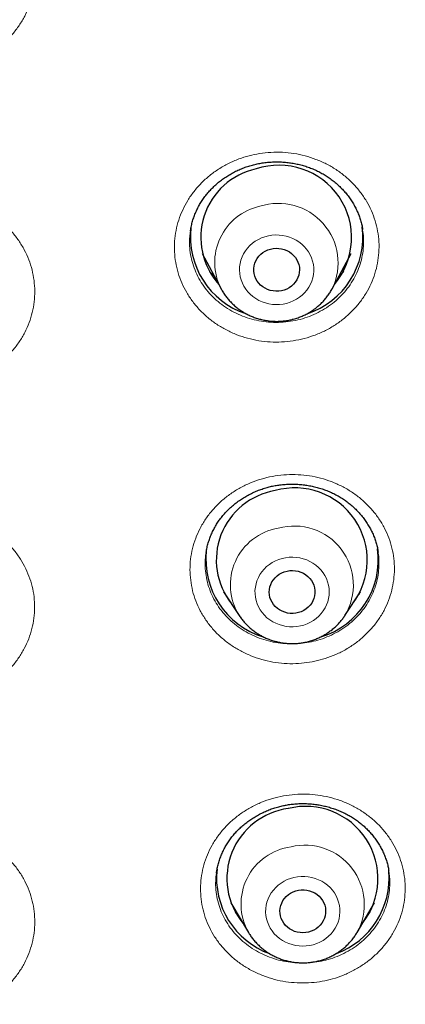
# Model space of a CAD drawing. Header units: millimetres. Extents: x 8 to 961, y 12 to 950.
# Tile 45 of 171: x 341.82 to 349.4, y 763.14 to 782.54. Entities that reach past the tile are written whole.
import ezdxf

# ---------------------------------------------------------------- set-up
doc = ezdxf.new("R2010")
doc.units = ezdxf.units.MM

msp = doc.modelspace()

# ---------------------------------------------------------------- linework, layer by layer
at = {"color": 7, "linetype": 'Continuous', "lineweight": 30}
for p, q in [((348.563, 778.393), (348.562, 778.402)), ((345.408, 777.929), (345.777, 777.238)), ((347.965, 777.238), (348.334, 777.929)), ((348.866, 772.049), (348.865, 772.052)), ((345.827, 771.269), (346.136, 770.799)), ((348.214, 770.799), (348.523, 771.269)), ((345.858, 771.222), (345.853, 771.226)), ((348.499, 771.229), (348.493, 771.223)), ((348.214, 770.799), (348.211, 770.794)), ((345.688, 765.75), (345.686, 765.727)), ((349.078, 765.762), (349.076, 765.776)), ((345.972, 765.143), (346.315, 764.56)), ((348.455, 764.56), (348.799, 765.143))]:
    msp.add_line(p, q, dxfattribs=at)
at = {"color": 252, "linetype": 'Continuous', "lineweight": 0}
for p, q in [((345.858, 771.221), (345.854, 771.225)), ((348.501, 771.232), (348.495, 771.225)), ((348.211, 770.794), (348.193, 770.768)), ((346.113, 764.904), (346.062, 764.954))]:
    msp.add_line(p, q, dxfattribs=at)
at = {"color": 252, "linetype": 'Continuous', "lineweight": 0, "flags": 128}
for points in [[(347.068, 776.949), (347.135, 776.97), (347.199, 776.997), (347.261, 777.03), (347.319, 777.068), (347.372, 777.111), (347.421, 777.159), (347.465, 777.211), (347.503, 777.267), (347.535, 777.326), (347.562, 777.387), (347.581, 777.451), (347.594, 777.516), (347.601, 777.582), (347.6, 777.648), (347.593, 777.714), (347.579, 777.779), (347.558, 777.843), (347.531, 777.904), (347.498, 777.963), (347.459, 778.018), (347.414, 778.069), (347.364, 778.116), (347.31, 778.159), (347.252, 778.196), (347.19, 778.228), (347.125, 778.254), (347.058, 778.274), (346.989, 778.288), (346.918, 778.295), (346.848, 778.296), (346.777, 778.291), (346.708, 778.279), (346.64, 778.261), (346.574, 778.238), (346.511, 778.208), (346.451, 778.172), (346.396, 778.132), (346.344, 778.086), (346.298, 778.036), (346.257, 777.982), (346.222, 777.925), (346.192, 777.864), (346.169, 777.802), (346.153, 777.737), (346.143, 777.671), (346.14, 777.605), (346.144, 777.539), (346.155, 777.473), (346.172, 777.409), (346.196, 777.347), (346.227, 777.287), (346.263, 777.23), (346.305, 777.177), (346.352, 777.127), (346.404, 777.082), (346.46, 777.043), (346.521, 777.008), (346.584, 776.979), (346.65, 776.956), (346.718, 776.939), (346.788, 776.928), (346.859, 776.924), (346.929, 776.926), (346.999, 776.935), (347.068, 776.949)], [(347.338, 770.595), (347.406, 770.613), (347.471, 770.637), (347.534, 770.667), (347.594, 770.702), (347.65, 770.743), (347.701, 770.788), (347.748, 770.838), (347.789, 770.892), (347.824, 770.949), (347.854, 771.01), (347.876, 771.072), (347.893, 771.137), (347.903, 771.203), (347.906, 771.269), (347.902, 771.335), (347.891, 771.401), (347.874, 771.465), (347.85, 771.527), (347.82, 771.587), (347.783, 771.644), (347.741, 771.698), (347.694, 771.747), (347.642, 771.792), (347.586, 771.832), (347.526, 771.866), (347.462, 771.895), (347.396, 771.918), (347.328, 771.935), (347.258, 771.946), (347.188, 771.95), (347.117, 771.948), (347.047, 771.94), (346.978, 771.925), (346.911, 771.904), (346.847, 771.877), (346.785, 771.845), (346.728, 771.807), (346.674, 771.764), (346.625, 771.716), (346.581, 771.664), (346.543, 771.608), (346.511, 771.549), (346.484, 771.487), (346.465, 771.424), (346.452, 771.359), (346.445, 771.293), (346.446, 771.226), (346.453, 771.16), (346.467, 771.095), (346.488, 771.032), (346.515, 770.971), (346.548, 770.912), (346.587, 770.857), (346.632, 770.805), (346.681, 770.758), (346.736, 770.716), (346.794, 770.679), (346.856, 770.647), (346.921, 770.621), (346.988, 770.601), (347.057, 770.587), (347.127, 770.579), (347.198, 770.578), (347.268, 770.583), (347.338, 770.595)], [(347.523, 764.301), (347.592, 764.317), (347.659, 764.339), (347.723, 764.367), (347.784, 764.4), (347.841, 764.439), (347.894, 764.483), (347.942, 764.531), (347.985, 764.584), (348.022, 764.64), (348.054, 764.699), (348.079, 764.761), (348.098, 764.825), (348.11, 764.891), (348.115, 764.957), (348.114, 765.023), (348.105, 765.089), (348.09, 765.154), (348.069, 765.217), (348.041, 765.278), (348.007, 765.336), (347.967, 765.391), (347.921, 765.441), (347.871, 765.488), (347.816, 765.53), (347.757, 765.566), (347.695, 765.597), (347.63, 765.622), (347.562, 765.641), (347.493, 765.654), (347.423, 765.661), (347.352, 765.661), (347.282, 765.655), (347.212, 765.642), (347.145, 765.624), (347.079, 765.599), (347.017, 765.568), (346.957, 765.532), (346.902, 765.49), (346.852, 765.444), (346.806, 765.394), (346.766, 765.339), (346.731, 765.281), (346.703, 765.221), (346.681, 765.158), (346.665, 765.093), (346.657, 765.027), (346.655, 764.961), (346.66, 764.895), (346.671, 764.829), (346.69, 764.765), (346.715, 764.703), (346.746, 764.644), (346.783, 764.587), (346.825, 764.534), (346.873, 764.486), (346.926, 764.441), (346.983, 764.402), (347.044, 764.369), (347.108, 764.34), (347.174, 764.318), (347.243, 764.302), (347.312, 764.292), (347.383, 764.289), (347.453, 764.292), (347.523, 764.301)]]:
    msp.add_lwpolyline(points, dxfattribs=at)
at = {"color": 7, "linetype": 'Continuous', "lineweight": 30, "flags": 128}
for points in [[(346.749, 778.017), (346.804, 778.028), (346.859, 778.033), (346.914, 778.031), (346.969, 778.023), (347.022, 778.009), (347.073, 777.988), (347.121, 777.962), (347.165, 777.93), (347.205, 777.894), (347.239, 777.853), (347.268, 777.809), (347.291, 777.761), (347.308, 777.712), (347.318, 777.661), (347.321, 777.609), (347.317, 777.557), (347.307, 777.505), (347.29, 777.456), (347.266, 777.409), (347.237, 777.365), (347.202, 777.324), (347.162, 777.288), (347.118, 777.257), (347.07, 777.231), (347.019, 777.211), (346.965, 777.197), (346.911, 777.189), (346.855, 777.188), (346.8, 777.193), (346.746, 777.204), (346.694, 777.222), (346.644, 777.245), (346.598, 777.274), (346.556, 777.308), (346.519, 777.346), (346.487, 777.389), (346.461, 777.435), (346.441, 777.484), (346.428, 777.534), (346.422, 777.586), (346.422, 777.638), (346.429, 777.69), (346.443, 777.74), (346.463, 777.789), (346.489, 777.834), (346.521, 777.877), (346.559, 777.915), (346.601, 777.949), (346.647, 777.977), (346.697, 778), (346.749, 778.017)], [(347.075, 771.676), (347.13, 771.685), (347.185, 771.687), (347.24, 771.683), (347.294, 771.672), (347.347, 771.655), (347.397, 771.632), (347.443, 771.604), (347.485, 771.57), (347.523, 771.532), (347.556, 771.49), (347.582, 771.444), (347.603, 771.396), (347.617, 771.345), (347.624, 771.294), (347.624, 771.242), (347.618, 771.19), (347.605, 771.139), (347.586, 771.091), (347.56, 771.045), (347.528, 771.002), (347.491, 770.963), (347.449, 770.929), (347.404, 770.9), (347.354, 770.876), (347.302, 770.858), (347.248, 770.847), (347.193, 770.842), (347.138, 770.843), (347.083, 770.85), (347.029, 770.864), (346.978, 770.884), (346.93, 770.91), (346.885, 770.941), (346.845, 770.977), (346.81, 771.017), (346.781, 771.061), (346.757, 771.108), (346.74, 771.157), (346.729, 771.208), (346.725, 771.26), (346.728, 771.312), (346.738, 771.364), (346.754, 771.413), (346.777, 771.461), (346.806, 771.505), (346.84, 771.546), (346.879, 771.583), (346.923, 771.615), (346.971, 771.641), (347.022, 771.662), (347.075, 771.676)], [(347.3, 765.391), (347.355, 765.397), (347.41, 765.398), (347.465, 765.391), (347.519, 765.379), (347.571, 765.361), (347.62, 765.336), (347.665, 765.306), (347.706, 765.271), (347.743, 765.232), (347.774, 765.189), (347.799, 765.142), (347.817, 765.093), (347.829, 765.043), (347.835, 764.991), (347.833, 764.939), (347.825, 764.887), (347.81, 764.837), (347.789, 764.789), (347.762, 764.744), (347.728, 764.702), (347.69, 764.664), (347.647, 764.632), (347.6, 764.604), (347.55, 764.582), (347.497, 764.566), (347.443, 764.556), (347.388, 764.553), (347.332, 764.555), (347.278, 764.565), (347.225, 764.58), (347.174, 764.602), (347.127, 764.629), (347.084, 764.661), (347.045, 764.698), (347.011, 764.74), (346.983, 764.785), (346.962, 764.833), (346.946, 764.883), (346.937, 764.934), (346.935, 764.986), (346.94, 765.038), (346.952, 765.089), (346.97, 765.138), (346.994, 765.185), (347.024, 765.228), (347.06, 765.268), (347.101, 765.303), (347.146, 765.334), (347.195, 765.359), (347.246, 765.378), (347.3, 765.391)]]:
    msp.add_lwpolyline(points, dxfattribs=at)
at = {"color": 7, "linetype": 'Continuous', "lineweight": 30}
for centre, radius, start, end in [((346.762, 778.246), 1.383, 102.3532, 221.8543), ((346.919, 778.243), 1.427, 319.8244, 108.5129), ((346.767, 778.259), 1.593, 173.2858, 251.7387), ((346.975, 778.258), 1.592, 288.1031, 7.2066), ((347.072, 771.892), 1.388, 99.5812, 218.477), ((347.228, 771.888), 1.426, 322.8917, 105.7166), ((347.073, 771.906), 1.595, 173.6696, 252.8925), ((347.278, 771.905), 1.594, 286.8579, 7.6227), ((347.283, 765.621), 1.39, 97.5313, 219.4074), ((347.442, 765.618), 1.423, 321.8594, 103.8474), ((347.275, 765.632), 1.587, 173.6613, 249.9687), ((347.493, 765.634), 1.59, 290.429, 4.8664)]:
    msp.add_arc(centre, radius, start, end, dxfattribs=at)
at = {"color": 252, "linetype": 'Continuous', "lineweight": 0}
for centre, radius, start, end in [((346.787, 777.754), 1.134, 102.5578, 207.1406), ((346.904, 777.744), 1.175, 334.579, 108.0395), ((347.094, 771.405), 1.133, 99.674, 212.4299), ((347.215, 771.399), 1.165, 328.9755, 105.5287), ((347.308, 765.117), 1.138, 97.7859, 209.3781), ((347.429, 765.112), 1.166, 331.7571, 103.6396)]:
    msp.add_arc(centre, radius, start, end, dxfattribs=at)
for points, knots in [([(340.099, 781.542), (340.024, 781.544), (339.873, 781.549), (339.65, 781.586), (339.432, 781.643), (339.223, 781.725), (339.025, 781.827), (338.84, 781.949), (338.672, 782.09), (338.521, 782.247), (338.39, 782.42), (338.281, 782.605), (338.195, 782.8), (338.132, 783.003), (338.095, 783.211), (338.083, 783.422), (338.096, 783.633), (338.135, 783.841), (338.199, 784.044), (338.286, 784.239), (338.397, 784.423), (338.529, 784.595), (338.681, 784.752), (338.85, 784.891), (339.036, 785.012), (339.235, 785.114), (339.445, 785.193), (339.663, 785.25), (339.882, 785.284), (340.098, 785.294), (340.315, 785.284), (340.534, 785.251), (340.752, 785.194), (340.962, 785.114), (341.161, 785.013), (341.346, 784.892), (341.516, 784.753), (341.668, 784.596), (341.8, 784.424), (341.911, 784.24), (341.998, 784.046), (342.062, 783.843), (342.101, 783.635), (342.115, 783.424), (342.103, 783.213), (342.066, 783.005), (342.004, 782.802), (341.918, 782.607), (341.809, 782.421), (341.678, 782.249), (341.527, 782.091), (341.359, 781.95), (341.174, 781.828), (340.976, 781.725), (340.767, 781.644), (340.549, 781.586), (340.325, 781.549), (340.174, 781.544), (340.099, 781.542)], [0, 0, 0, 0, 0.017856, 0.0357691, 0.053625, 0.0714971, 0.0894265, 0.107299, 0.1251734, 0.1431055, 0.1609804, 0.1788604, 0.1967968, 0.2146764, 0.2325599, 0.2505016, 0.2683845, 0.2862708, 0.3042132, 0.3220996, 0.3399844, 0.3579261, 0.3758111, 0.3936928, 0.4116312, 0.4295124, 0.4473889, 0.4653229, 0.4831994, 0.4999469, 0.5166941, 0.534568, 0.5524987, 0.5703724, 0.5882459, 0.6061764, 0.6240497, 0.6419265, 0.6598599, 0.6777361, 0.6956168, 0.7135554, 0.7314363, 0.7493204, 0.7672624, 0.7851474, 0.8030336, 0.820976, 0.8388621, 0.8567463, 0.8746876, 0.8925714, 0.910451, 0.9283879, 0.946268, 0.9641598, 0.9821084, 1, 1, 1, 1]), ([(347.415, 776.257), (347.342, 776.24), (347.196, 776.206), (346.97, 776.185), (346.744, 776.185), (346.519, 776.21), (346.299, 776.258), (346.085, 776.328), (345.882, 776.421), (345.691, 776.534), (345.515, 776.665), (345.357, 776.815), (345.217, 776.981), (345.098, 777.16), (345.002, 777.35), (344.929, 777.55), (344.881, 777.756), (344.858, 777.965), (344.86, 778.176), (344.888, 778.385), (344.941, 778.59), (345.019, 778.789), (345.119, 778.978), (345.242, 779.155), (345.386, 779.319), (345.548, 779.466), (345.728, 779.596), (345.921, 779.706), (346.122, 779.794), (346.328, 779.859), (346.539, 779.904), (346.76, 779.927), (346.986, 779.928), (347.211, 779.905), (347.432, 779.858), (347.646, 779.789), (347.85, 779.699), (348.042, 779.587), (348.219, 779.456), (348.379, 779.307), (348.52, 779.142), (348.64, 778.964), (348.738, 778.774), (348.812, 778.576), (348.862, 778.37), (348.887, 778.161), (348.886, 777.95), (348.859, 777.74), (348.808, 777.535), (348.732, 777.336), (348.633, 777.146), (348.511, 776.968), (348.369, 776.804), (348.207, 776.655), (348.029, 776.524), (347.836, 776.413), (347.632, 776.321), (347.487, 776.278), (347.415, 776.257)], [0, 0, 0, 0, 0.017846, 0.035748, 0.053593, 0.07146, 0.089383, 0.10725, 0.125121, 0.14305, 0.160922, 0.178802, 0.196739, 0.214619, 0.232507, 0.250453, 0.26834, 0.286232, 0.304181, 0.322072, 0.339963, 0.35791, 0.3758, 0.393684, 0.411625, 0.429508, 0.447382, 0.465314, 0.483189, 0.499929, 0.516668, 0.534538, 0.552464, 0.570333, 0.588202, 0.606128, 0.623997, 0.641871, 0.659802, 0.677677, 0.695559, 0.713499, 0.731381, 0.749272, 0.767218, 0.785108, 0.803, 0.820949, 0.838841, 0.856729, 0.874675, 0.892563, 0.910444, 0.928382, 0.946262, 0.964156, 0.982107, 1, 1, 1, 1]), ([(340.099, 775.312), (340.024, 775.314), (339.873, 775.319), (339.65, 775.355), (339.432, 775.413), (339.223, 775.494), (339.025, 775.596), (338.84, 775.717), (338.671, 775.858), (338.521, 776.015), (338.39, 776.187), (338.28, 776.371), (338.194, 776.566), (338.131, 776.768), (338.094, 776.976), (338.082, 777.186), (338.095, 777.397), (338.134, 777.604), (338.198, 777.807), (338.285, 778.001), (338.396, 778.185), (338.528, 778.356), (338.68, 778.513), (338.85, 778.652), (339.035, 778.773), (339.234, 778.874), (339.444, 778.953), (339.663, 779.01), (339.882, 779.044), (340.098, 779.054), (340.315, 779.044), (340.533, 779.011), (340.752, 778.954), (340.962, 778.875), (341.161, 778.774), (341.346, 778.653), (341.516, 778.514), (341.668, 778.358), (341.8, 778.187), (341.911, 778.004), (341.999, 777.809), (342.063, 777.607), (342.102, 777.4), (342.116, 777.19), (342.104, 776.979), (342.067, 776.771), (342.005, 776.569), (341.919, 776.374), (341.81, 776.189), (341.679, 776.017), (341.528, 775.86), (341.36, 775.719), (341.175, 775.597), (340.977, 775.495), (340.767, 775.413), (340.549, 775.355), (340.325, 775.319), (340.174, 775.314), (340.099, 775.312)], [0, 0, 0, 0, 0.017845, 0.035748, 0.053593, 0.07146, 0.089383, 0.10725, 0.125121, 0.14305, 0.160922, 0.178802, 0.196739, 0.214619, 0.232507, 0.250452, 0.26834, 0.286232, 0.304181, 0.322072, 0.339962, 0.35791, 0.3758, 0.393683, 0.411624, 0.429507, 0.447382, 0.465314, 0.483189, 0.499928, 0.516668, 0.534538, 0.552463, 0.570333, 0.588202, 0.606127, 0.623997, 0.641871, 0.659802, 0.677676, 0.695559, 0.713499, 0.731381, 0.749271, 0.767219, 0.785108, 0.802999, 0.820948, 0.83884, 0.856729, 0.874675, 0.892563, 0.910444, 0.928382, 0.946262, 0.964156, 0.982107, 1, 1, 1, 1]), ([(345.177, 778.38), (345.171, 778.341), (345.156, 778.243), (345.156, 778.083), (345.175, 777.905), (345.217, 777.731), (345.279, 777.561), (345.36, 777.4), (345.462, 777.248), (345.581, 777.107), (345.716, 776.98), (345.865, 776.868), (346.028, 776.772), (346.201, 776.694), (346.382, 776.634), (346.57, 776.594), (346.761, 776.573), (346.953, 776.573), (347.145, 776.591), (347.27, 776.62), (347.332, 776.634)], [0, 0, 0, 0, 0.037718, 0.094515, 0.151134, 0.207736, 0.264514, 0.321114, 0.377686, 0.434433, 0.491003, 0.547538, 0.604251, 0.660786, 0.717297, 0.773987, 0.830498, 0.886939, 0.94356, 1, 1, 1, 1]), ([(347.332, 776.634), (347.332, 776.634), (347.394, 776.651), (347.516, 776.69), (347.69, 776.767), (347.854, 776.861), (348.006, 776.973), (348.143, 777.099), (348.264, 777.238), (348.367, 777.39), (348.452, 777.551), (348.517, 777.72), (348.56, 777.894), (348.582, 778.072), (348.585, 778.239), (348.57, 778.346), (348.563, 778.393)], [0, 0, 0, 0, 0.000279, 0.078234, 0.156438, 0.234394, 0.312372, 0.390599, 0.468574, 0.546606, 0.624884, 0.702914, 0.780975, 0.859279, 0.937333, 1, 1, 1, 1]), ([(345.643, 777.488), (345.634, 777.496), (345.601, 777.522), (345.573, 777.552), (345.553, 777.573)], [0, 0, 0, 0, 0.297528, 1, 1, 1, 1]), ([(348.191, 777.576), (348.175, 777.559), (348.146, 777.529), (348.114, 777.503), (348.1, 777.491)], [0, 0, 0, 0, 0.561353, 1, 1, 1, 1]), ([(346.729, 773.53), (346.73, 773.53), (346.804, 773.545), (346.953, 773.569), (347.179, 773.581), (347.405, 773.57), (347.628, 773.535), (347.845, 773.478), (348.054, 773.398), (348.252, 773.297), (348.436, 773.176), (348.605, 773.036), (348.755, 772.88), (348.886, 772.709), (348.995, 772.525), (349.081, 772.331), (349.143, 772.13), (349.18, 771.923), (349.192, 771.713), (349.178, 771.503), (349.139, 771.296), (349.075, 771.095), (348.987, 770.901), (348.877, 770.717), (348.744, 770.547), (348.592, 770.391), (348.422, 770.251), (348.236, 770.131), (348.037, 770.03), (347.832, 769.952), (347.624, 769.897), (347.41, 769.862), (347.189, 769.848), (346.963, 769.858), (346.74, 769.891), (346.522, 769.948), (346.313, 770.026), (346.114, 770.126), (345.929, 770.246), (345.759, 770.384), (345.607, 770.539), (345.476, 770.71), (345.365, 770.892), (345.277, 771.086), (345.214, 771.287), (345.176, 771.494), (345.162, 771.703), (345.174, 771.913), (345.212, 772.12), (345.274, 772.322), (345.36, 772.517), (345.47, 772.701), (345.6, 772.873), (345.751, 773.03), (345.92, 773.17), (346.105, 773.292), (346.303, 773.394), (346.511, 773.476), (346.657, 773.512), (346.729, 773.53)], [0, 0, 0, 0, 0.000115, 0.017974, 0.03589, 0.053749, 0.071608, 0.089524, 0.107383, 0.125251, 0.143175, 0.161043, 0.178923, 0.196861, 0.214742, 0.232636, 0.250585, 0.268479, 0.286379, 0.304336, 0.322235, 0.340133, 0.358086, 0.375983, 0.39387, 0.411813, 0.429699, 0.447571, 0.4655, 0.483373, 0.500102, 0.516832, 0.534695, 0.552616, 0.570479, 0.588342, 0.606262, 0.624125, 0.641996, 0.659924, 0.677796, 0.695681, 0.713623, 0.731508, 0.749405, 0.767358, 0.785254, 0.803154, 0.821111, 0.839011, 0.856905, 0.874856, 0.89275, 0.910632, 0.928571, 0.946453, 0.964283, 0.98217, 1, 1, 1, 1]), ([(340.099, 772.827), (340.099, 772.827), (340.175, 772.827), (340.326, 772.819), (340.549, 772.784), (340.767, 772.726), (340.976, 772.645), (341.173, 772.544), (341.358, 772.422), (341.526, 772.282), (341.677, 772.126), (341.808, 771.955), (341.916, 771.771), (342.002, 771.577), (342.065, 771.375), (342.102, 771.168), (342.114, 770.959), (342.1, 770.749), (342.061, 770.543), (341.998, 770.341), (341.91, 770.148), (341.799, 769.964), (341.667, 769.794), (341.515, 769.638), (341.345, 769.499), (341.16, 769.379), (340.961, 769.279), (340.751, 769.2), (340.533, 769.143), (340.314, 769.11), (340.098, 769.1), (339.881, 769.111), (339.663, 769.144), (339.445, 769.201), (339.235, 769.279), (339.037, 769.38), (338.851, 769.5), (338.682, 769.639), (338.53, 769.795), (338.398, 769.965), (338.288, 770.148), (338.2, 770.341), (338.137, 770.543), (338.097, 770.749), (338.084, 770.959), (338.096, 771.168), (338.133, 771.375), (338.196, 771.577), (338.282, 771.771), (338.391, 771.955), (338.522, 772.126), (338.673, 772.283), (338.841, 772.423), (339.026, 772.545), (339.224, 772.646), (339.433, 772.727), (339.651, 772.784), (339.873, 772.821), (340.024, 772.825), (340.099, 772.827)], [0, 0, 0, 0, 0.000114, 0.017974, 0.03589, 0.05375, 0.071608, 0.089524, 0.107383, 0.125251, 0.143175, 0.161042, 0.178923, 0.196861, 0.214742, 0.232635, 0.250586, 0.26848, 0.286379, 0.304336, 0.322235, 0.340133, 0.358087, 0.375983, 0.393869, 0.411813, 0.429699, 0.447571, 0.4655, 0.483372, 0.500102, 0.516832, 0.534695, 0.552615, 0.570479, 0.588342, 0.606262, 0.624125, 0.641995, 0.659924, 0.677796, 0.695681, 0.713622, 0.731507, 0.749404, 0.767357, 0.785254, 0.803154, 0.821111, 0.83901, 0.856905, 0.874856, 0.89275, 0.910632, 0.928571, 0.946453, 0.964283, 0.98217, 1, 1, 1, 1]), ([(345.483, 772.04), (345.48, 772.023), (345.466, 771.948), (345.461, 771.811), (345.472, 771.634), (345.505, 771.458), (345.559, 771.288), (345.634, 771.124), (345.727, 770.969), (345.839, 770.824), (345.969, 770.693), (346.113, 770.576), (346.27, 770.474), (346.439, 770.39), (346.618, 770.323), (346.803, 770.275), (346.993, 770.247), (347.185, 770.239), (347.373, 770.251), (347.554, 770.28), (347.732, 770.327), (347.906, 770.394), (348.075, 770.479), (348.233, 770.581), (348.378, 770.7), (348.507, 770.832), (348.62, 770.977), (348.714, 771.133), (348.789, 771.297), (348.843, 771.468), (348.876, 771.644), (348.887, 771.822), (348.883, 771.958), (348.869, 772.032), (348.866, 772.049)], [0, 0, 0, 0, 0.00958, 0.042441, 0.075294, 0.108251, 0.141102, 0.173928, 0.206861, 0.239687, 0.272483, 0.305383, 0.338178, 0.370951, 0.403829, 0.436603, 0.469374, 0.502249, 0.535019, 0.565709, 0.596398, 0.629185, 0.662075, 0.694862, 0.727678, 0.7606, 0.793416, 0.826259, 0.859204, 0.892046, 0.924901, 0.95786, 0.990712, 1, 1, 1, 1]), ([(347.006, 767.248), (347.006, 767.248), (347.081, 767.261), (347.231, 767.28), (347.458, 767.285), (347.683, 767.267), (347.905, 767.225), (348.12, 767.161), (348.327, 767.075), (348.521, 766.967), (348.701, 766.841), (348.864, 766.697), (349.009, 766.536), (349.133, 766.361), (349.236, 766.175), (349.315, 765.979), (349.369, 765.775), (349.399, 765.568), (349.403, 765.358), (349.382, 765.149), (349.335, 764.944), (349.264, 764.745), (349.169, 764.554), (349.051, 764.374), (348.912, 764.208), (348.754, 764.057), (348.579, 763.923), (348.389, 763.809), (348.186, 763.714), (347.978, 763.643), (347.767, 763.594), (347.552, 763.566), (347.331, 763.56), (347.105, 763.577), (346.883, 763.617), (346.667, 763.68), (346.46, 763.765), (346.265, 763.87), (346.084, 763.996), (345.92, 764.139), (345.773, 764.299), (345.648, 764.473), (345.544, 764.659), (345.463, 764.854), (345.407, 765.057), (345.376, 765.265), (345.37, 765.474), (345.39, 765.683), (345.435, 765.889), (345.505, 766.089), (345.598, 766.28), (345.715, 766.46), (345.852, 766.628), (346.009, 766.78), (346.183, 766.914), (346.372, 767.03), (346.574, 767.125), (346.786, 767.201), (346.932, 767.232), (347.006, 767.248)], [0, 0, 0, 0, 0.000143, 0.017993, 0.0359, 0.053751, 0.0716, 0.089507, 0.107356, 0.125218, 0.143137, 0.161, 0.178881, 0.19682, 0.214702, 0.232602, 0.250559, 0.268459, 0.286368, 0.304336, 0.322245, 0.340151, 0.358113, 0.376018, 0.393907, 0.411854, 0.429744, 0.447612, 0.465539, 0.483408, 0.500125, 0.516842, 0.534698, 0.552611, 0.570467, 0.588323, 0.606235, 0.624091, 0.641959, 0.659883, 0.677751, 0.695639, 0.713584, 0.731472, 0.749377, 0.767339, 0.785243, 0.803153, 0.821119, 0.839029, 0.85693, 0.874889, 0.89279, 0.910673, 0.928613, 0.946497, 0.964312, 0.982185, 1, 1, 1, 1]), ([(340.099, 766.628), (340.1, 766.628), (340.175, 766.628), (340.327, 766.62), (340.55, 766.584), (340.768, 766.526), (340.977, 766.446), (341.175, 766.344), (341.36, 766.223), (341.528, 766.084), (341.679, 765.927), (341.81, 765.757), (341.919, 765.573), (342.005, 765.38), (342.068, 765.178), (342.105, 764.972), (342.117, 764.762), (342.103, 764.553), (342.064, 764.347), (342, 764.146), (341.913, 763.952), (341.802, 763.769), (341.669, 763.599), (341.517, 763.443), (341.347, 763.305), (341.161, 763.185), (340.962, 763.085), (340.751, 763.006), (340.533, 762.95), (340.314, 762.917), (340.097, 762.906), (339.881, 762.917), (339.662, 762.95), (339.444, 763.007), (339.234, 763.086), (339.035, 763.186), (338.85, 763.306), (338.68, 763.444), (338.528, 763.6), (338.396, 763.77), (338.285, 763.952), (338.198, 764.145), (338.134, 764.346), (338.095, 764.553), (338.081, 764.762), (338.093, 764.971), (338.13, 765.178), (338.193, 765.379), (338.279, 765.573), (338.388, 765.757), (338.52, 765.928), (338.671, 766.084), (338.84, 766.224), (339.025, 766.346), (339.223, 766.447), (339.433, 766.527), (339.65, 766.585), (339.873, 766.621), (340.024, 766.625), (340.099, 766.628)], [0, 0, 0, 0, 0.000143, 0.017993, 0.0359, 0.05375, 0.0716, 0.089507, 0.107357, 0.125218, 0.143137, 0.160999, 0.178881, 0.19682, 0.214701, 0.232602, 0.250559, 0.268459, 0.286369, 0.304335, 0.322245, 0.34015, 0.358113, 0.376018, 0.393907, 0.411854, 0.429743, 0.447612, 0.465538, 0.483407, 0.500125, 0.516842, 0.534698, 0.552611, 0.570467, 0.588323, 0.606236, 0.624091, 0.641958, 0.659883, 0.677751, 0.695639, 0.713584, 0.731473, 0.749377, 0.767338, 0.785243, 0.803152, 0.821119, 0.839029, 0.85693, 0.874888, 0.89279, 0.910673, 0.928613, 0.946496, 0.964312, 0.982184, 1, 1, 1, 1]), ([(345.686, 765.727), (345.68, 765.677), (345.667, 765.567), (345.674, 765.397), (345.7, 765.221), (345.748, 765.049), (345.816, 764.883), (345.905, 764.726), (346.012, 764.578), (346.136, 764.443), (346.276, 764.322), (346.43, 764.216), (346.596, 764.126), (346.772, 764.054), (346.955, 764.001), (347.144, 763.967), (347.336, 763.953), (347.525, 763.959), (347.708, 763.983), (347.887, 764.024), (348.064, 764.084), (348.236, 764.164), (348.398, 764.261), (348.547, 764.375), (348.682, 764.503), (348.8, 764.644), (348.9, 764.797), (348.981, 764.958), (349.042, 765.127), (349.081, 765.302), (349.099, 765.478), (349.099, 765.633), (349.083, 765.726), (349.078, 765.762)], [0, 0, 0, 0, 0.028444, 0.061435, 0.094531, 0.127523, 0.160476, 0.193536, 0.226492, 0.2594, 0.292414, 0.325323, 0.358203, 0.391186, 0.424064, 0.456938, 0.489917, 0.52279, 0.553566, 0.584342, 0.61724, 0.650242, 0.683139, 0.716081, 0.749127, 0.782069, 0.815046, 0.84813, 0.881109, 0.914103, 0.947202, 0.980197, 1, 1, 1, 1]), ([(348.712, 764.96), (348.696, 764.941), (348.678, 764.922), (348.659, 764.906), (348.658, 764.905)], [0, 0, 0, 0, 0.971004, 1, 1, 1, 1])]:
    msp.add_open_spline(points, degree=3, knots=knots, dxfattribs=at)
at = {"color": 7, "linetype": 'Continuous', "lineweight": 30}
for points, knots in [([(345.176, 778.38), (345.176, 778.381), (345.18, 778.413), (345.194, 778.476), (345.216, 778.568), (345.246, 778.659), (345.281, 778.747), (345.321, 778.833), (345.367, 778.916), (345.418, 778.996), (345.474, 779.072), (345.535, 779.146), (345.602, 779.217), (345.672, 779.285), (345.748, 779.349), (345.827, 779.408), (345.911, 779.464), (345.997, 779.515), (346.087, 779.561), (346.179, 779.602), (346.273, 779.637), (346.369, 779.668), (346.466, 779.692), (346.564, 779.712), (346.664, 779.725), (346.765, 779.734), (346.866, 779.737), (346.969, 779.735), (347.071, 779.727), (347.172, 779.713), (347.272, 779.694), (347.371, 779.67), (347.468, 779.641), (347.562, 779.606), (347.654, 779.566), (347.742, 779.522), (347.826, 779.473), (347.907, 779.42), (347.985, 779.362), (348.06, 779.299), (348.131, 779.232), (348.198, 779.161), (348.261, 779.086), (348.318, 779.008), (348.37, 778.927), (348.417, 778.844), (348.459, 778.759), (348.494, 778.672), (348.523, 778.585), (348.546, 778.496), (348.559, 778.435), (348.563, 778.404), (348.563, 778.402)], [0, 0, 0, 0, 0.000331, 0.021727, 0.043074, 0.064335, 0.08548, 0.106478, 0.127315, 0.147991, 0.168554, 0.189268, 0.210065, 0.230939, 0.251867, 0.272828, 0.293793, 0.314733, 0.335615, 0.356421, 0.377127, 0.397721, 0.418186, 0.438559, 0.459017, 0.479594, 0.500277, 0.521045, 0.541873, 0.562733, 0.583594, 0.604423, 0.625197, 0.645898, 0.666514, 0.687029, 0.707357, 0.72779, 0.748401, 0.769176, 0.790088, 0.811109, 0.832206, 0.853337, 0.874458, 0.895528, 0.916509, 0.937378, 0.958109, 0.978628, 0.999286, 1, 1, 1, 1]), ([(345.644, 777.486), (345.62, 777.507), (345.589, 777.535), (345.56, 777.565), (345.553, 777.573)], [0, 0, 0, 0, 0.756087, 1, 1, 1, 1]), ([(348.19, 777.574), (348.18, 777.564), (348.151, 777.535), (348.12, 777.508), (348.1, 777.491)], [0, 0, 0, 0, 0.356202, 1, 1, 1, 1]), ([(345.778, 777.236), (345.779, 777.235), (345.792, 777.208), (345.823, 777.158), (345.87, 777.089), (345.923, 777.022), (345.981, 776.96), (346.043, 776.902), (346.11, 776.848), (346.18, 776.798), (346.253, 776.754), (346.33, 776.714), (346.41, 776.68), (346.491, 776.652), (346.575, 776.629), (346.66, 776.611), (346.747, 776.6), (346.834, 776.594), (346.921, 776.595), (347.008, 776.601), (347.093, 776.613), (347.155, 776.627), (347.189, 776.635), (347.195, 776.637)], [0, 0, 0, 0, 0.003523, 0.054846, 0.106235, 0.157696, 0.209231, 0.26085, 0.312553, 0.36434, 0.416204, 0.468149, 0.520171, 0.572258, 0.624409, 0.676615, 0.72887, 0.781164, 0.833489, 0.885839, 0.938197, 0.987731, 1, 1, 1, 1]), ([(347.195, 776.637), (347.214, 776.642), (347.26, 776.655), (347.333, 776.681), (347.413, 776.715), (347.49, 776.755), (347.564, 776.8), (347.635, 776.85), (347.701, 776.904), (347.764, 776.963), (347.822, 777.027), (347.875, 777.093), (347.922, 777.164), (347.953, 777.213), (347.965, 777.239), (347.966, 777.24)], [0, 0, 0, 0, 0.056985, 0.142909, 0.228832, 0.314688, 0.400479, 0.486171, 0.57175, 0.657221, 0.742564, 0.82776, 0.912815, 0.997724, 1, 1, 1, 1]), ([(346.791, 773.349), (346.807, 773.352), (346.855, 773.362), (346.937, 773.375), (347.037, 773.385), (347.137, 773.39), (347.239, 773.389), (347.341, 773.383), (347.442, 773.371), (347.543, 773.354), (347.642, 773.332), (347.74, 773.304), (347.835, 773.271), (347.928, 773.234), (348.017, 773.191), (348.103, 773.144), (348.184, 773.093), (348.262, 773.037), (348.338, 772.976), (348.41, 772.911), (348.478, 772.842), (348.542, 772.768), (348.601, 772.691), (348.656, 772.611), (348.705, 772.528), (348.748, 772.444), (348.786, 772.357), (348.817, 772.27), (348.842, 772.182), (348.859, 772.108), (348.865, 772.064), (348.867, 772.049)], [0, 0, 0, 0, 0.017185, 0.052071, 0.087136, 0.122455, 0.158006, 0.193747, 0.229634, 0.265607, 0.301603, 0.337537, 0.37335, 0.408984, 0.444397, 0.479546, 0.514262, 0.549277, 0.584749, 0.620626, 0.656829, 0.693284, 0.729897, 0.766568, 0.803183, 0.839642, 0.875865, 0.911783, 0.947352, 0.982747, 1, 1, 1, 1]), ([(345.483, 772.04), (345.484, 772.042), (345.488, 772.075), (345.501, 772.139), (345.525, 772.231), (345.555, 772.322), (345.59, 772.41), (345.631, 772.496), (345.677, 772.578), (345.728, 772.657), (345.783, 772.733), (345.844, 772.806), (345.91, 772.876), (345.981, 772.943), (346.057, 773.006), (346.137, 773.065), (346.22, 773.121), (346.307, 773.171), (346.397, 773.217), (346.49, 773.258), (346.584, 773.293), (346.679, 773.322), (346.748, 773.34), (346.785, 773.348), (346.791, 773.349)], [0, 0, 0, 0, 0.002616, 0.053533, 0.104431, 0.155139, 0.205522, 0.255462, 0.304864, 0.353674, 0.40196, 0.450654, 0.499684, 0.549009, 0.598565, 0.648289, 0.698089, 0.747872, 0.797537, 0.847014, 0.896231, 0.945144, 0.990741, 1, 1, 1, 1]), ([(346.138, 770.798), (346.139, 770.795), (346.156, 770.768), (346.192, 770.721), (346.246, 770.655), (346.305, 770.594), (346.369, 770.537), (346.436, 770.485), (346.508, 770.437), (346.582, 770.394), (346.66, 770.356), (346.74, 770.324), (346.823, 770.297), (346.907, 770.276), (346.993, 770.261), (347.08, 770.251), (347.167, 770.248), (347.254, 770.25), (347.34, 770.258), (347.402, 770.269), (347.436, 770.276), (347.442, 770.277)], [0, 0, 0, 0, 0.006539, 0.063729, 0.120995, 0.178345, 0.235793, 0.293335, 0.350964, 0.408683, 0.46649, 0.52438, 0.582344, 0.640371, 0.69846, 0.756598, 0.814778, 0.87299, 0.931222, 0.986341, 1, 1, 1, 1]), ([(347.442, 770.277), (347.461, 770.281), (347.508, 770.292), (347.582, 770.315), (347.664, 770.345), (347.743, 770.381), (347.819, 770.423), (347.892, 770.47), (347.961, 770.521), (348.027, 770.577), (348.088, 770.637), (348.144, 770.702), (348.185, 770.755), (348.205, 770.787), (348.21, 770.795)], [0, 0, 0, 0, 0.060446, 0.151688, 0.242932, 0.334125, 0.425247, 0.516286, 0.607219, 0.698038, 0.788725, 0.879273, 0.969665, 1, 1, 1, 1]), ([(345.688, 765.728), (345.691, 765.751), (345.699, 765.806), (345.719, 765.892), (345.746, 765.983), (345.778, 766.073), (345.817, 766.16), (345.86, 766.245), (345.909, 766.326), (345.962, 766.403), (346.02, 766.477), (346.083, 766.548), (346.151, 766.616), (346.224, 766.681), (346.302, 766.742), (346.383, 766.799), (346.469, 766.852), (346.557, 766.9), (346.649, 766.943), (346.742, 766.982), (346.838, 767.015), (346.933, 767.041), (347.007, 767.058), (347.048, 767.066), (347.058, 767.068)], [0, 0, 0, 0, 0.037174, 0.086084, 0.134977, 0.183688, 0.232096, 0.280079, 0.327547, 0.374433, 0.42073, 0.467408, 0.514412, 0.561697, 0.609218, 0.6569, 0.70467, 0.752436, 0.800097, 0.847582, 0.894826, 0.941785, 0.985541, 1, 1, 1, 1]), ([(347.058, 767.068), (347.074, 767.07), (347.123, 767.079), (347.205, 767.089), (347.305, 767.096), (347.406, 767.097), (347.507, 767.094), (347.609, 767.084), (347.71, 767.07), (347.81, 767.049), (347.909, 767.024), (348.005, 766.993), (348.099, 766.958), (348.191, 766.917), (348.278, 766.872), (348.362, 766.823), (348.442, 766.769), (348.518, 766.711), (348.591, 766.649), (348.66, 766.582), (348.726, 766.51), (348.787, 766.435), (348.844, 766.356), (348.896, 766.275), (348.942, 766.191), (348.982, 766.105), (349.016, 766.018), (349.044, 765.93), (349.065, 765.849), (349.074, 765.798), (349.077, 765.776)], [0, 0, 0, 0, 0.017651, 0.053446, 0.089426, 0.12567, 0.162152, 0.198835, 0.235667, 0.272591, 0.309542, 0.346433, 0.3832, 0.419787, 0.456151, 0.49225, 0.527892, 0.563861, 0.600304, 0.637163, 0.674364, 0.711831, 0.74946, 0.787163, 0.82481, 0.862304, 0.89956, 0.936511, 0.973108, 1, 1, 1, 1]), ([(346.112, 764.905), (346.106, 764.91), (346.089, 764.926), (346.072, 764.943), (346.061, 764.955)], [0, 0, 0, 0, 0.31771, 1, 1, 1, 1]), ([(348.712, 764.958), (348.7, 764.946), (348.683, 764.929), (348.665, 764.913), (348.66, 764.908)], [0, 0, 0, 0, 0.717727, 1, 1, 1, 1]), ([(346.317, 764.559), (346.321, 764.551), (346.34, 764.518), (346.378, 764.463), (346.43, 764.397), (346.487, 764.334), (346.549, 764.275), (346.614, 764.22), (346.684, 764.17), (346.757, 764.125), (346.833, 764.085), (346.913, 764.05), (346.994, 764.02), (347.078, 763.997), (347.163, 763.979), (347.249, 763.966), (347.336, 763.96), (347.423, 763.96), (347.509, 763.965), (347.572, 763.973), (347.606, 763.979), (347.612, 763.98)], [0, 0, 0, 0, 0.019581, 0.076014, 0.132515, 0.189106, 0.245782, 0.302551, 0.359411, 0.416367, 0.473405, 0.530524, 0.587721, 0.644986, 0.702315, 0.759698, 0.817124, 0.874588, 0.932077, 0.98651, 1, 1, 1, 1]), ([(347.612, 763.98), (347.631, 763.984), (347.679, 763.993), (347.754, 764.013), (347.836, 764.041), (347.916, 764.075), (347.994, 764.114), (348.068, 764.158), (348.139, 764.208), (348.207, 764.262), (348.27, 764.32), (348.328, 764.383), (348.382, 764.449), (348.424, 764.509), (348.447, 764.547), (348.455, 764.561)], [0, 0, 0, 0, 0.05433, 0.136392, 0.218459, 0.300483, 0.382458, 0.46436, 0.546172, 0.627892, 0.709495, 0.790976, 0.872336, 0.953548, 1, 1, 1, 1])]:
    msp.add_open_spline(points, degree=3, knots=knots, dxfattribs=at)

doc.saveas('drawing.dxf')
